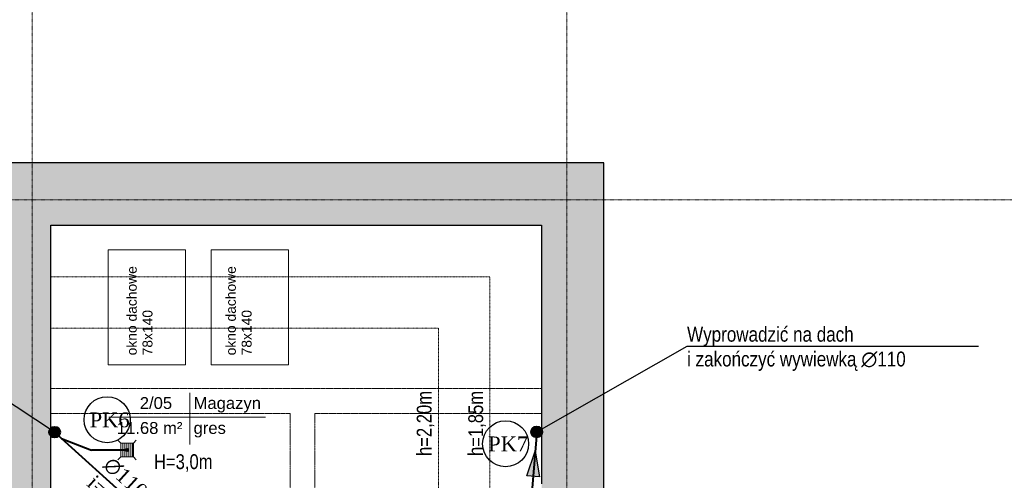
# Model space of a CAD drawing. Header units: inches. Extents: x -112469 to 885939, y -131046 to 286269.
# Tile 133 of 138: x 206705 to 216640, y -41686 to -37034. Entities that reach past the tile are written whole.
import ezdxf
from ezdxf import colors
from ezdxf.entities.mleader import LeaderData, LeaderLine
from ezdxf.math import Vec2, Vec3

# ---------------------------------------------------------------- set-up
doc = ezdxf.new("R2010")
doc.units = ezdxf.units.IN
doc.header["$MEASUREMENT"] = 0
for name, pattern in [('Aligning Line 1_8_', [0.635, 0.3175, -0.3175]), ('Linia siatki', [0.9925, 0.47, -0.2175, 0.0875, -0.2175]), ('Ukryty', [0.714375, 0.47625, -0.238125])]:
    doc.linetypes.add(name, pattern=pattern)
for name, color, linetype, lineweight in [('_IS_kan san', 34, 'Continuous', 40), ('_IS_kan san_opis', 34, 'Continuous', 25), ('A-AREA-IDEN', 251, 'Continuous', 9), ('A-DETL', 251, 'Continuous', 9), ('A-DETL-HDLN', 251, 'Ukryty', 9), ('A-DETL-THIN', 251, 'Continuous', 9), ('A-WALL', 251, 'Continuous', 9), ('A-WALL-PATT', 254, 'Continuous', 25), ('G-ANNO-TEXT', 251, 'Continuous', 9), ('I-WALL', 251, 'Continuous', 9), ('S-GRID', 251, 'Continuous', 9)]:
    doc.layers.add(name, color=color, linetype=linetype, lineweight=lineweight)
doc.styles.add('Arial_1', font='arial.ttf', dxfattribs={"height": 12})
doc.styles.add('Arial_3', font='arial.ttf', dxfattribs={"height": 15})
doc.styles.add('Arial_4', font='arial.ttf', dxfattribs={"width": 0.8, "height": 18})
doc.styles.add('krzysiek', font='times.ttf')
doc.styles.get("Standard").update_dxf_attribs({"font": 'arial.ttf'})

# ---------------------------------------------------------------- blocks, each defined once
blk = doc.blocks.new('Etyk_pom_1_mala - Etyk_pom_1_mala-219433-6_Poziom posadzka II pietra')
at = {"layer": 'A-AREA-IDEN'}
for p, q in [((-0.0958, 0.1444), (-0.0958, -0.3781)), ((-0.9154, -0.1015), (0.6661, -0.1015))]:
    blk.add_line(p, q, dxfattribs=at)
blk = doc.blocks.new('2 PIĘTRO')
at = {"layer": 'A-WALL-PATT', "lineweight": 9}
h = blk.add_hatch(color=251, dxfattribs=at)
h.paths.add_polyline_path([(203553.54, -4975.71), (203733.54, -4975.71), (203733.54, -4345.71), (202753.54, -4345.71), (202753.54, -4975.71)])
h.paths.add_polyline_path([(199733.07, -4975.71), (200378.94, -4975.71), (200378.94, -4345.71), (198733.54, -4345.71), (198733.54, -4975.71)])
for points in [[(208903.54, -4975.71), (208903.54, -4345.71), (203733.54, -4345.71), (203733.54, -4975.71), (204721.69, -4975.71)], [(209533.54, -19445.71), (209533.54, -4345.71), (208903.54, -4345.71), (208903.54, -19445.71)]]:
    blk.add_hatch(color=251, dxfattribs=at).paths.add_polyline_path(points)
h = blk.add_hatch(color=251, dxfattribs=at)
h.paths.add_polyline_path([(203753.54, -19445.71), (203953.54, -19445.71), (203953.54, -12155.71), (203553.54, -12155.71), (203553.54, -19445.71)])
h.paths.add_polyline_path([(203553.54, -9885.71), (203953.54, -9885.71), (203953.54, -4975.71), (203553.54, -4975.71), (203553.54, -9567.62)])
at = {"layer": 'A-DETL', "color": 251, "linetype": 'Aligning Line 1_8_'}
for p, q in [((208383.54, -5495.71), (203953.54, -5495.71)), ((208383.54, -5495.71), (208383.54, -18925.71)), ((207863.54, -6015.71), (203953.54, -6015.71)), ((207863.54, -6015.71), (207863.54, -18405.71))]:
    blk.add_line(p, q, dxfattribs=at)
at = {"layer": 'A-DETL-HDLN', "color": 251}
for p, q in [((208903.54, -6625.71), (203953.54, -6625.71)), ((206366.84, -6875.71), (203953.54, -6875.71)), ((206366.84, -8955.71), (206366.84, -6875.71)), ((206616.84, -6875.71), (208903.54, -6875.71)), ((206616.84, -8955.71), (206616.84, -6875.71))]:
    blk.add_line(p, q, dxfattribs=at)
at = {"layer": 'A-DETL-THIN', "color": 251}
for p, q in [((204532.14, -6385), (204532.14, -5225)), ((204532.14, -5225), (205312.14, -5225)), ((205312.14, -5225), (205312.14, -6385)), ((205569.68, -6385), (205569.68, -5225)), ((205569.68, -5225), (206349.68, -5225)), ((206349.68, -5225), (206349.68, -6385)), ((205312.14, -6385), (204532.14, -6385)), ((206349.68, -6385), (205569.68, -6385)), ((204658.37, -7175.52), (204630.09, -7147.24)), ((204786.59, -7175.52), (204814.87, -7147.24)), ((204658.37, -7316.12), (204658.37, -7175.52)), ((204658.37, -7175.52), (204786.59, -7175.52)), ((204678.37, -7175.52), (204678.37, -7316.12)), ((204698.37, -7175.52), (204698.37, -7316.12)), ((204718.37, -7175.52), (204718.37, -7316.12)), ((204738.37, -7175.52), (204738.37, -7316.12)), ((204758.37, -7175.52), (204758.37, -7316.12)), ((204778.37, -7175.52), (204778.37, -7316.12)), ((204786.59, -7175.52), (204786.59, -7316.12)), ((204658.37, -7316.12), (204630.09, -7344.41)), ((204786.59, -7316.12), (204658.37, -7316.12)), ((204786.59, -7316.12), (204814.87, -7344.41))]:
    blk.add_line(p, q, dxfattribs=at)
at = {"layer": 'A-WALL', "color": 251, "lineweight": 25}
for p, q in [((209533.54, -4345.71), (202753.54, -4345.71)), ((209533.54, -20075.71), (209533.54, -4345.71)), ((203953.54, -4975.71), (208903.54, -4975.71)), ((208903.54, -4975.71), (208903.54, -7585.71))]:
    blk.add_line(p, q, dxfattribs=at)
at = {"layer": 'I-WALL', "color": 251, "lineweight": 25}
blk.add_line((203953.54, -9605.71), (203953.54, -4975.71), dxfattribs=at)
at = {"layer": 'S-GRID', "color": 251, "linetype": 'Linia siatki'}
for p, q in [((203763.54, -349.63), (203763.54, -23392.42)), ((209158.54, -349.63), (209158.54, -23392.42)), ((178601.56, -4720.71), (213831.77, -4720.71))]:
    blk.add_line(p, q, dxfattribs=at)
at = {"layer": 'A-AREA-IDEN', "color": 251, "xscale": 999.9999999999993, "yscale": 999.9999999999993, "zscale": 999.9999999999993}
blk.add_blockref('Etyk_pom_1_mala - Etyk_pom_1_mala-219433-6_Poziom posadzka II pietra', (205452.03, -6813.2), dxfattribs=at)
at = {"layer": 'A-AREA-IDEN', "color": 251, "char_height": 120, "attachment_point": 1, "style": 'Arial_1'}
for s, insert, width in [('2/05', (204850.12, -6711.49), 424.8944), ('Magazyn', (205392.9, -6711.49), 881.8562), ('11.68 m²', (204618.76, -6963.2), 857.8056), ('gres', (205392.9, -6963.2), 424.8944)]:
    blk.add_mtext(s, dxfattribs=dict(at, insert=insert, width=width))
at = {"layer": 'G-ANNO-TEXT', "color": 251, "attachment_point": 1, "rotation": 90}
for s, insert, char_height, width, style in [('okno dachowe ', (204719.24, -6290.02), 100, 1130.3794, 'Arial_3'), ('okno dachowe ', (205719.24, -6290.02), 100, 1130.3794, 'Arial_3'), ('78x140', (204877.99, -6290.02), 100, 561.1812, 'Arial_3'), ('78x140', (205877.99, -6290.02), 100, 561.1812, 'Arial_3'), ('h=2,20m', (207644.26, -7306.15), 150, 1018.1431, 'Arial_4'), ('h=1,85m', (208164.26, -7306.15), 150, 1018.1431, 'Arial_4')]:
    blk.add_mtext(s, dxfattribs=dict(at, insert=insert, char_height=char_height, width=width, style=style))
at = {"layer": 'G-ANNO-TEXT', "color": 251, "insert": (204992.88, -7288.49), "char_height": 150, "width": 913.9237, "attachment_point": 1, "style": 'Arial_4'}
blk.add_mtext('H=3,0m', dxfattribs=at)
blk = doc.blocks.new('pion kan')
at = {"layer": '_IS_kan san'}
blk.add_hatch(color=256, dxfattribs=at).paths.add_polyline_path([(128011.8, -50552, -1), (128011.8, -50442, -1)])
blk.add_circle((128011.8, -50497), 55, dxfattribs=at)
blk = doc.blocks.new('strzałka')
at = {"layer": '_IS_kan san_opis'}
blk.add_hatch(color=256, dxfattribs=at).paths.add_polyline_path([(115146, -19438.7), (114891, -19374.6), (115146, -19310.4)])
blk.add_lwpolyline([(115146, -19438.7), (114891, -19374.6), (115146, -19310.4), (115146, -19438.7)], close=True, dxfattribs=at)

msp = doc.modelspace()

# ---------------------------------------------------------------- block references
msp.add_blockref('2 PIĘTRO', (3066.8, -34133.8))

# ---------------------------------------------------------------- next in the draw order: linework, layer by layer
at = {"layer": '_IS_kan san'}
for p, q in [((208543.9, -42541.9), (207057.4, -41199)), ((211921.7, -41196.9), (211726.3, -43657.1)), ((207127.6, -41262), (207429.2, -41379.6)), ((207789.3, -41379.6), (207429.2, -41379.6))]:
    msp.add_line(p, q, dxfattribs=at)
at = {"layer": '_IS_kan san', "ltscale": 10}
msp.add_circle((207789.3, -41379.6), 12.1, dxfattribs=at)
at = {"layer": '_IS_kan san_opis', "lineweight": -3, "ltscale": 15}
for centre in [(207587.5, -41073.6), (211608.1, -41316.7)]:
    msp.add_circle(centre, 232.3, dxfattribs=at)

# ---------------------------------------------------------------- next in the draw order: block references
for p in [(79045.5, 9298), (83909.9, 9300.1)]:
    msp.add_blockref('pion kan', p)
at = {"rotation": 265.4584435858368}
msp.add_blockref('strzałka', (240317.2, 71603.5), dxfattribs=at)

# ---------------------------------------------------------------- next in the draw order: texts
at = {"layer": '_IS_kan san_opis', "ltscale": 15, "char_height": 150, "width": 380.431, "attachment_point": 1, "style": 'krzysiek'}
for s, insert in [('PK6', (207411.5, -41000)), ('PK7', (211432.1, -41243.1))]:
    msp.add_mtext(s, dxfattribs=dict(at, insert=insert))
at = {"layer": '_IS_kan san_opis', "ltscale": 15, "insert": (207640.9, -41435), "char_height": 150, "width": 5085.567, "attachment_point": 1, "rotation": 317.83481, "style": 'krzysiek'}
msp.add_mtext('∅110\\Pi=2% ', dxfattribs=at)

# ---------------------------------------------------------------- next in the draw order: leaders
at = {"layer": '_IS_kan san_opis', "ltscale": 15}
ml = msp.add_multileader_mtext('Standard', dxfattribs=at)
ml.set_content('{\\fArial Narrow|b0|i0|c238|p34;Wyprowadzić na dach\\Pi zakończyć wywiewką ∅110}', color=256)
ml.set_leader_properties()
ml.build(insert=Vec2(0, 0))
ml.multileader.update_dxf_attribs({"text_left_attachment_type": 6, "text_right_attachment_type": 6, "dogleg_length": 0.36, "arrow_head_size": 0.18})
ctx = ml.context
ctx.base_point, ctx.char_height, ctx.arrow_head_size, ctx.landing_gap_size, ctx.plane_origin = Vec3(213438.9, -40329.8), 150, 0.18, 0.09, Vec3(214763.8, -44993.3)
ctx.left_attachment, ctx.right_attachment = 6, 6
notes = []
notes.append((ctx, [(0, (1, 1, 0), (213438.5, -40329.8), (1, 0), 0.36, [(0, [(211921.7, -41196.9)], 0, [])])]))
ctx.mtext.insert, ctx.mtext.line_spacing_style, ctx.mtext.flow_direction = Vec3(213439, -40135.7), 2, 5
ml = msp.add_multileader_mtext('Standard', dxfattribs=at)
ml.set_content('{\\fArial Narrow|b0|i0|c238|p34;Wyprowadzić na dach\\Pi zakończyć wywiewką ∅110}', color=256)
ml.set_leader_properties()
ml.build(insert=Vec2(0, 0))
ml.multileader.update_dxf_attribs({"text_left_attachment_type": 6, "text_right_attachment_type": 6, "dogleg_length": 0.36, "arrow_head_size": 0.18})
ctx = ml.context
ctx.base_point, ctx.char_height, ctx.arrow_head_size, ctx.landing_gap_size, ctx.plane_origin = Vec3(203999.4, -40607.2), 150, 0.18, 0.09, Vec3(205862.2, -44898.3)
ctx.left_attachment, ctx.right_attachment, ctx.text_align_type = 6, 6, 2
notes.append((ctx, [(0, (1, 1, 0), (206157.9, -40607.2), (-1, 0), 0.36, [(0, [(207057.4, -41199)], 0, [])])]))
ctx.mtext.insert, ctx.mtext.alignment, ctx.mtext.line_spacing_style, ctx.mtext.flow_direction = Vec3(206157.4, -40413.1), 3, 2, 5
for ctx, leaders in notes:
    for number, flags, end, landing, length, lines in leaders:
        leader = LeaderData()
        leader.index, (leader.has_last_leader_line, leader.has_dogleg_vector, leader.attachment_direction) = number, flags
        leader.last_leader_point, leader.dogleg_vector, leader.dogleg_length = Vec3(end), Vec3(landing), length
        for number, points, colour, breaks in lines:
            line = LeaderLine()
            line.index, line.vertices, line.color, line.breaks = number, Vec3.list(points), colors.encode_raw_color(colour), breaks
            leader.lines.append(line)
        ctx.leaders.append(leader)

doc.saveas('drawing.dxf')
